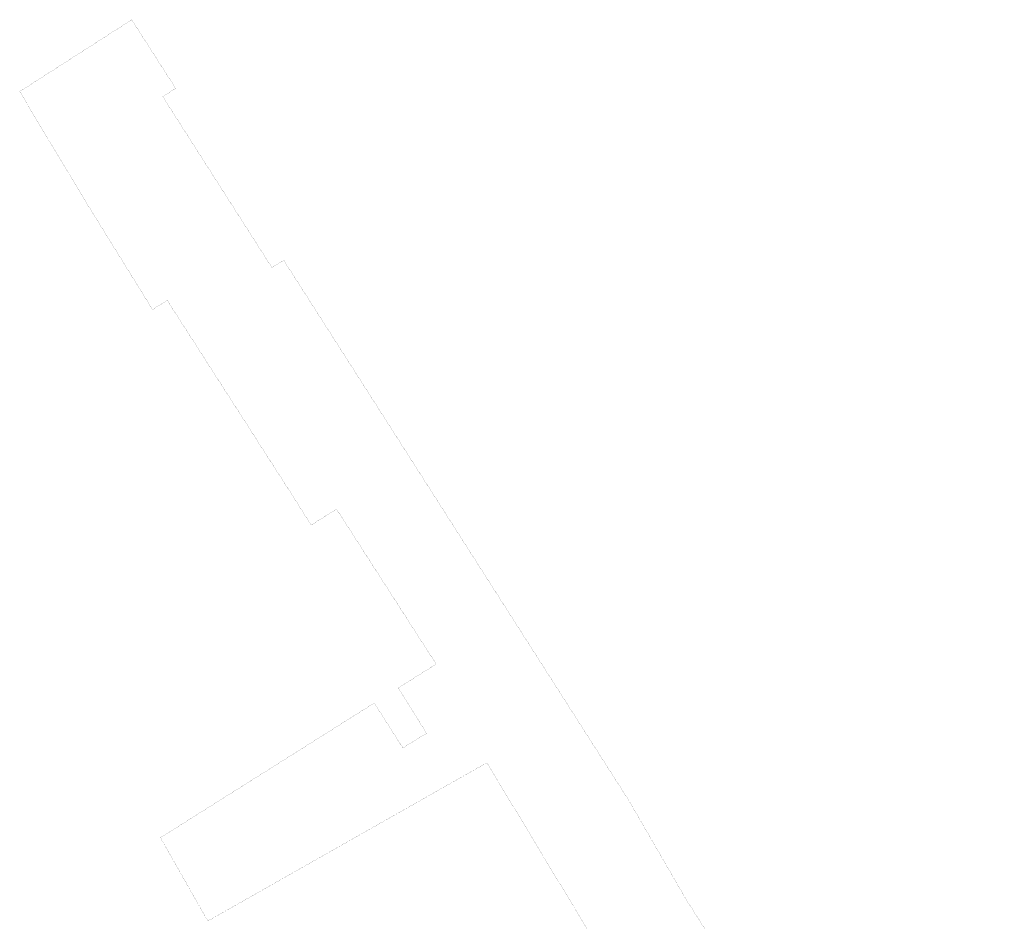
# Model space of a CAD drawing. Header units: metres. Extents: x 685671 to 686635, y 6588408 to 6589199.
# Tile 33 of 34: x 686090 to 686271, y 6589033 to 6589199. Entities that reach past the tile are written whole.
import ezdxf

# ---------------------------------------------------------------- set-up
doc = ezdxf.new("R2010")
doc.units = ezdxf.units.M
doc.linetypes.add('Kohtla-Järve PPA ühishoone G20$0$KATASTRIPIIR', pattern=[7, 4, -1, 1, -1])
doc.layers.add('Kohtla-Järve PPA ühishoone G20$0$PIIR', color=224, linetype='Continuous', lineweight=13)

# ---------------------------------------------------------------- blocks, each defined once
blk = doc.blocks.new('Kohtla-Järve PPA ühishoone G20')
at = {"layer": 'Kohtla-Järve PPA ühishoone G20$0$PIIR', "color": 1, "linetype": 'Kohtla-Järve PPA ühishoone G20$0$KATASTRIPIIR', "ltscale": 0.5, "const_width": 0.02, "flags": 128}
blk.add_lwpolyline([(686089.97, 6589185.64), (686101.75, 6589165.95), (686114.42, 6589145.51), (686117.13, 6589147.19), (686140.49, 6589110.81), (686143.62, 6589105.83), (686148.29, 6589108.78), (686166.65, 6589080.25), (686159.67, 6589075.86), (686164.88, 6589067.51), (686160.51, 6589064.81), (686155.25, 6589073.08), (686115.88, 6589048.29), (686124.6, 6589032.95), (686175.99, 6589062.09), (686209.55, 6589006.42), (686221.38, 6588986.76), (686238.78, 6588948.4), (686271.24, 6588941.96), (686254.1, 6588975.98), (686236.08, 6589005.15), (686233.63, 6589003.94), (686212.64, 6589036.98), (686202.11, 6589055.16), (686179.49, 6589090.56), (686163.34, 6589115.84), (686146.65, 6589141.96), (686138.57, 6589154.6), (686136.41, 6589153.22), (686116.3, 6589184.7), (686118.68, 6589186.22), (686110.59, 6589198.85), (686089.97, 6589185.64)], dxfattribs=at)

msp = doc.modelspace()

# ---------------------------------------------------------------- block references
at = {"color": 251, "true_color": 0x636466}
msp.add_blockref('Kohtla-Järve PPA ühishoone G20', (0, 0), dxfattribs=at)

doc.saveas('drawing.dxf')
